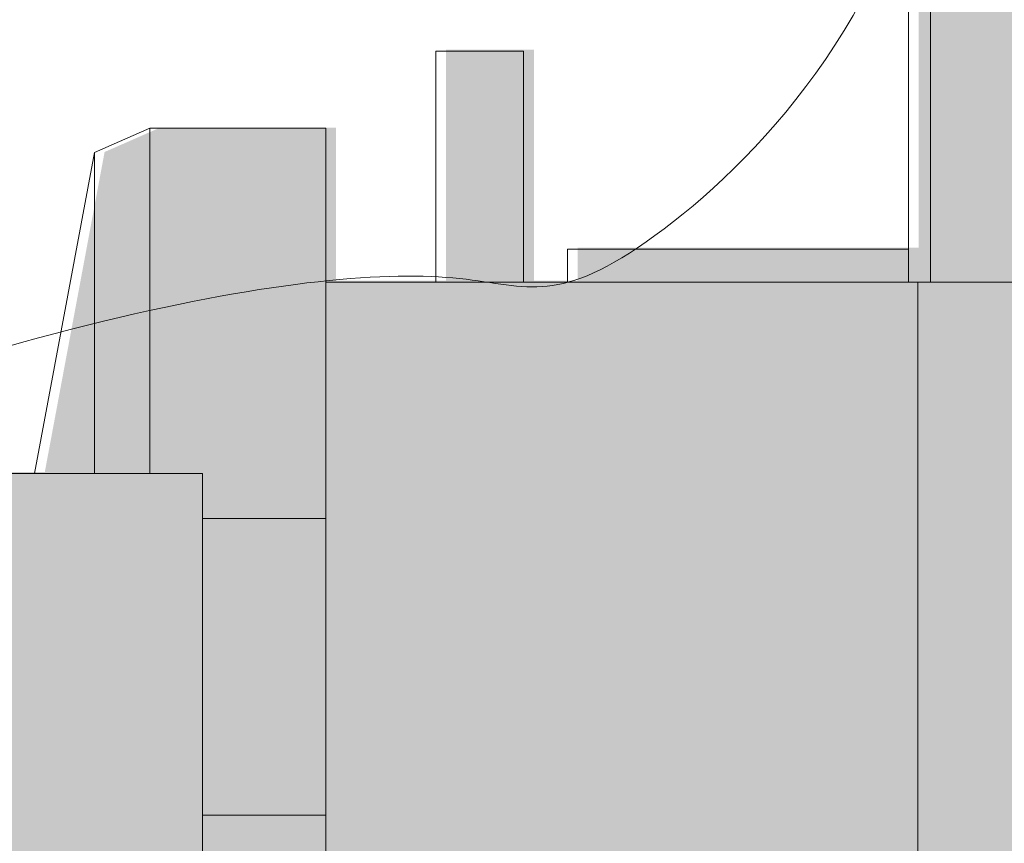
# Model space of a CAD drawing. Header units: inches. Extents: x -548 to 133, y -379 to 381.
# Tile 3 of 7: x -474 to -389, y -31 to 40. Entities that reach past the tile are written whole.
import ezdxf

# ---------------------------------------------------------------- set-up
doc = ezdxf.new("R2010")
doc.units = ezdxf.units.IN
doc.header["$LTSCALE"] = 48
doc.header["$MEASUREMENT"] = 0
doc.layers.add('None', color=7, linetype='Continuous', lineweight=5)

# ---------------------------------------------------------------- blocks, each defined once
blk = doc.blocks.new('Group')
at = {"layer": 'None', "linetype": 'Continuous', "lineweight": 0, "true_color": 0x404040, "transparency": 33554687}
h = blk.add_hatch(color=250, dxfattribs=at)
h.paths.add_polyline_path([(133.4671286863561, -105.4551965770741), (133.4671286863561, 74.07214717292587), (22.05377826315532, 74.07214717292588), (20.23061109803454, 74.03277377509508), (18.5924440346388, 73.71298325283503), (17.13927707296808, 73.11277560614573), (15.87111021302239, 72.23215083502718), (14.78794345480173, 71.07110893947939), (13.88977679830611, 69.62964991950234), (13.17661024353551, 67.90777377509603), (12.64844379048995, 65.9054805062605), (12.44438864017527, 66.30680575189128), (11.95334745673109, 67.26978035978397), (11.1753202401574, 68.79440432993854), (10.11030699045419, 70.88067766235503), (8.758307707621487, 73.52860035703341), (7.119322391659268, 76.73817241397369), (5.193351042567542, 80.50939383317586), (2.980393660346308, 84.84226461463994), (0.553611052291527, 89.57935705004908), (-2.013835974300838, 94.56324343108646), (-4.721947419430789, 99.7939237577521), (-7.570723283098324, 105.271398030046), (-10.56016356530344, 110.9956662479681), (-13.69026826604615, 116.9667284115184), (-16.96103738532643, 123.184584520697), (-20.37247092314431, 129.6492345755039), (-23.88798847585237, 136.2819647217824), (-27.47100963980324, 143.0040611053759), (-31.1215344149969, 149.8155237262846), (-34.83956280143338, 156.7163525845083), (-38.62509479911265, 163.7065476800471), (-42.47813040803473, 170.7861090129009), (-46.39866962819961, 177.9550365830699), (-50.38671245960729, 185.2133303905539), (-54.36909809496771, 192.4035627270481), (-58.27266572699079, 199.3683058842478), (-62.09741535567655, 206.107559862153), (-65.84334698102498, 212.6213246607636), (-69.5104606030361, 218.9096002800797), (-73.09875622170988, 224.9723867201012), (-76.60823383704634, 230.8096839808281), (-80.03889344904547, 236.4214920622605), (-82.05572955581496, 239.6891710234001), (-84.08336495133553, 242.9692090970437), (-86.12179963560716, 246.2616062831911), (-88.17103360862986, 249.5663625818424), (-90.23106687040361, 252.8834779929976), (-92.30189942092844, 256.2129525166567), (-94.38353126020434, 259.5547861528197), (-96.47596238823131, 262.9089789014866), (-98.5717519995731, 266.25517071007), (-100.6634592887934, 269.5730015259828), (-102.7510842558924, 272.8624713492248), (-104.8346269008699, 276.123580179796), (-106.914087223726, 279.3563280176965), (-108.9894652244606, 282.5607148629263), (-111.0607609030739, 285.7367407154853), (-113.1279742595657, 288.8844055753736), (-115.1873848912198, 291.9935294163), (-117.2352723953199, 295.0539322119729), (-119.2716367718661, 298.0656139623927), (-121.2964780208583, 301.028574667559), (-123.3097961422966, 303.9428143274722), (-125.311591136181, 306.808332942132), (-127.3018630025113, 309.6251305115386), (-129.2806117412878, 312.3932070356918), (-131.240396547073, 315.0922024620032), (-133.17377661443, 317.701756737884), (-135.0807519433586, 320.2218698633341), (-136.961322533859, 322.6525418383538), (-138.815488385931, 324.9937726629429), (-140.6432494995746, 327.2455623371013), (-142.44460587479, 329.4079108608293), (-144.219557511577, 331.4808182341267), (-144.8274735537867, 332.1845256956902), (-145.5145982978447, 332.9872717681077), (-146.280931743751, 333.8890564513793), (-147.1264738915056, 334.889879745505), (-148.0512247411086, 335.9897416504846), (-149.0551842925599, 337.1886421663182), (-150.1383525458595, 338.4865812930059), (-151.3007295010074, 339.8835590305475), (-152.5271934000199, 341.3440279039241), (-153.8026224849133, 342.8324404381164), (-155.1270167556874, 344.3487966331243), (-156.5003762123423, 345.893096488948), (-157.922700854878, 347.4653400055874), (-159.3939906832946, 349.0655271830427), (-160.914245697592, 350.6936580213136), (-162.4834658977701, 352.3497325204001), (-164.0940904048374, 354.0159769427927), (-165.7385583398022, 355.6746175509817), (-167.4168697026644, 357.3256543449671), (-169.129024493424, 358.9690873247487), (-170.8750227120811, 360.6049164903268), (-172.6548643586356, 362.2331418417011), (-174.4685494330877, 363.8537633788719), (-176.3160779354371, 365.4667811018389), (-178.1823281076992, 367.0366475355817), (-180.052178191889, 368.5278152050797), (-181.9256281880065, 369.9402841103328), (-183.8026780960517, 371.2740542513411), (-185.6833279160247, 372.5291256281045), (-187.5675776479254, 373.7054982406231), (-189.4554272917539, 374.8031720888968), (-191.3468768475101, 375.8221471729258), (-193.2123717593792, 376.7514875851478), (-195.0224795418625, 377.5801353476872), (-196.7772001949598, 378.3080904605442), (-198.4765337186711, 378.9353529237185), (-200.1204801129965, 379.4619227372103), (-201.7090393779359, 379.8877999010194), (-203.2422115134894, 380.2129844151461), (-204.7199965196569, 380.4374762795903), (-206.1455031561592, 380.5851556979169), (-207.5218401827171, 380.679902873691), (-208.8490075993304, 380.7217178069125), (-210.1270054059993, 380.7106004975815), (-211.3558336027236, 380.6465509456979), (-212.5354921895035, 380.5295691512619), (-213.6659811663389, 380.3596551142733), (-214.7473005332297, 380.1368088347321), (-215.781004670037, 379.8729704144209), (-216.7686479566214, 379.5800799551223), (-217.710230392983, 379.2581374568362), (-218.6057519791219, 378.9071429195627), (-219.4552127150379, 378.5270963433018), (-220.258612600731, 378.1179977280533), (-221.0159516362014, 377.6798470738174), (-221.7272298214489, 377.212644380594), (-222.395555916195, 376.7402698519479), (-223.0240386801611, 376.2866036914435), (-223.6126781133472, 375.8516458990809), (-224.1614742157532, 375.4353964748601), (-224.6704269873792, 375.037855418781), (-225.1395364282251, 374.6590227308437), (-225.568802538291, 374.2988984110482), (-225.9582253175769, 373.9574824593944), (-226.3413406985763, 373.5985303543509), (-226.7515625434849, 373.1857975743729), (-227.1888908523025, 372.7192841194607), (-227.6533256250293, 372.198989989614), (-228.1448668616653, 371.624915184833), (-228.6635145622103, 370.9970597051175), (-229.2092687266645, 370.3154235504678), (-229.7821293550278, 369.5800067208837), (-230.370434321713, 368.7871230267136), (-230.9625215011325, 367.9330862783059), (-231.5583908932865, 367.0178964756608), (-232.1580424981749, 366.0415536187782), (-232.7614763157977, 365.0040577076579), (-233.3686923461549, 363.9054087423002), (-233.9796905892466, 362.745606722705), (-234.5944710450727, 361.5246516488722), (-235.2072026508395, 360.2407004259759), (-235.8120543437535, 358.89190995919), (-236.4090261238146, 357.4782802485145), (-236.9981179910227, 355.9998112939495), (-237.5793299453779, 354.4565030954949), (-238.1526619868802, 352.8483556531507), (-238.7181141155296, 351.175368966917), (-239.2756863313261, 349.4375430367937), (-239.8137165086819, 347.6311916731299), (-240.3205425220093, 345.7526286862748), (-240.7961643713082, 343.8018540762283), (-241.2405820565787, 341.7788678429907), (-241.6537955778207, 339.6836699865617), (-242.0358049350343, 337.5162605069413), (-242.3866101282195, 335.2766394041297), (-242.7062111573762, 332.9648066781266), (-242.7813168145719, 332.3839947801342), (-242.8662567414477, 331.7259325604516), (-242.9610309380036, 330.9906200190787), (-243.0656394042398, 330.1780571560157), (-243.180082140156, 329.2882439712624), (-243.3043591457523, 328.3211804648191), (-243.4384704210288, 327.2768666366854), (-243.5824159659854, 326.1553024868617), (-243.7308878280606, 324.9647998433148), (-243.8785780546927, 323.713670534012), (-244.0254866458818, 322.4019145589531), (-244.1716136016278, 321.0295319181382), (-244.3169589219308, 319.5965226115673), (-244.4615226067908, 318.1028866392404), (-244.6053046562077, 316.5486240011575), (-244.7483050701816, 314.9337346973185), (-244.8878698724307, 313.2623746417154), (-245.0213450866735, 311.5386997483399), (-245.1487307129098, 309.762710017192), (-245.2700267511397, 307.9344054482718), (-245.3852332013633, 306.0537860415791), (-245.4943500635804, 304.120851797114), (-245.5973773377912, 302.1356027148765), (-245.6943150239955, 300.0980387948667), (-245.7798551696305, 298.0164718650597), (-245.8486898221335, 295.8992137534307), (-245.9008189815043, 293.7462644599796), (-245.9362426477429, 291.5576239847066), (-245.9549608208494, 289.3332923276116), (-245.9569735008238, 287.0732694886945), (-245.9422806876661, 284.7775554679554), (-245.9108823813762, 282.4461502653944), (-245.9968809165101, 275.2374914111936), (-248.8315570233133, 275.2374914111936), (-249.0946376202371, 275.2175955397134), (-249.3358854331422, 275.1579079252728), (-249.5553004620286, 275.0584285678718), (-249.7528827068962, 274.9191574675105), (-249.9286321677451, 274.7400946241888), (-250.0825488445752, 274.5212400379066), (-250.2146327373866, 274.2625937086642), (-250.3248838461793, 273.9641556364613), (-253.6868833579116, 252.9028153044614), (-255.9415627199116, 252.0508255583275), (-259.453545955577, 225.6988154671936), (-259.5088844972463, 210.5321488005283), (-258.4695575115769, 192.6441483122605), (-258.4695575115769, 164.9888138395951), (-262.9075457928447, 164.9694860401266), (-262.9075457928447, 160.6234777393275), (-265.2695453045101, 160.6234777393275), (-265.2695453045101, 156.3714839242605), (-323.6615537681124, 156.2768183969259), (-323.6635475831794, 159.1114945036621), (-369.3828672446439, 159.1114945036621), (-369.3828672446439, 156.2768183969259), (-377.7102191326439, 156.2768183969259), (-396.60820904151, 137.3788284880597), (-396.60820904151, 20.21348424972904), (-425.8995501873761, 20.21348424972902), (-425.8995501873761, 17.37881831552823), (-429.6788877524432, 17.37881831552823), (-429.6788877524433, 37.22147985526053), (-437.2382139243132, 37.22147985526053), (-437.2382139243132, 17.37881831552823), (-446.6869037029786, 17.37881831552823), (-446.6869037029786, 30.53481400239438), (-461.8049050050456, 30.53481400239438), (-466.5755348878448, 28.439487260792), (-471.7135557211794, 0.9381444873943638), (-491.2288958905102, 0.9381444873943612), (-491.2288958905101, -1.896521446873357), (-497.7835427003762, -1.896521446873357), (-497.7835427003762, -4.353186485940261), (-529.8368874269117, -4.353186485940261), (-529.8368874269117, -27.02985274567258), (-497.8995501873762, -27.02985274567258), (-497.8995501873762, -29.48718917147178), (-491.28553651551, -29.48718917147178), (-491.28553651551, -32.41652063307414), (-471.703545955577, -32.41652063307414), (-466.5755348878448, -59.91252283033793), (-461.8049050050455, -61.99118697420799), (-446.6869037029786, -61.99118697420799), (-446.7033793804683, -58.89071786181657), (-446.7151477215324, -56.20364463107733), (-446.7222087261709, -53.92996728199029), (-446.7245623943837, -52.06968581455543), (-446.7222087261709, -50.62280022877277), (-446.7151477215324, -49.58931052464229), (-446.7033793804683, -48.969216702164), (-446.6869037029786, -48.76251876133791), (-437.2382139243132, -48.76251876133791), (-437.2382139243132, -68.60519047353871), (-429.6788877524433, -68.60519047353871), (-429.6788877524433, -48.76251876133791), (-425.8995501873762, -48.76251876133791), (-425.8995501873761, -51.5971846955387), (-396.660210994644, -51.5971846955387), (-396.6639087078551, -51.87279943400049), (-396.6836688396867, -52.13064340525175), (-396.7194913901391, -52.37071660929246), (-396.771376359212, -52.59301904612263), (-396.8393237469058, -52.79755071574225), (-396.9233335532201, -52.98431161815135), (-397.0234057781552, -53.15330175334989), (-397.139540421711, -53.3045211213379), (-397.2009444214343, -53.37378687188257), (-397.292154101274, -53.47508349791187), (-397.4131694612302, -53.60841099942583), (-397.563990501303, -53.77376937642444), (-397.744617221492, -53.97115862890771), (-397.9550496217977, -54.20057875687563), (-398.1952877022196, -54.46202976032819), (-398.4653314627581, -54.75551163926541), (-398.7626203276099, -55.07271907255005), (-399.084593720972, -55.40534673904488), (-399.4312516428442, -55.75339463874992), (-399.8025940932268, -56.11686277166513), (-400.1986210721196, -56.49575113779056), (-400.6193325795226, -56.89005973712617), (-401.0647286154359, -57.29978856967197), (-401.5348091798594, -57.72493763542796), (-402.0282939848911, -58.16135427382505), (-402.5439027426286, -58.60488582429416), (-403.081635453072, -59.05553228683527), (-403.6414921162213, -59.51329366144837), (-404.2234727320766, -59.97816994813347), (-404.8275773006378, -60.45016114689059), (-405.4538058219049, -60.9292672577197), (-406.1021582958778, -61.41548828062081), (-406.7700741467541, -61.90051889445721), (-407.4549927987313, -62.3760537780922), (-408.1569142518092, -62.84209293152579), (-408.875838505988, -63.29863635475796), (-409.6117655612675, -63.74568404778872), (-410.3646954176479, -64.18323601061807), (-411.134628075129, -64.61129224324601), (-411.9215635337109, -65.02985274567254), (-412.2380172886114, -65.20405236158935), (-412.5408789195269, -65.39015104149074), (-412.8301484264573, -65.5881487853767), (-413.1058258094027, -65.79804559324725), (-413.367911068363, -66.01984146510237), (-413.6164042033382, -66.25353640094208), (-413.8513052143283, -66.49913040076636), (-414.0726141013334, -66.75662346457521), (-414.2817716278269, -67.02148565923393), (-414.4802185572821, -67.28918705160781), (-414.667954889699, -67.55972764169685), (-414.8449806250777, -67.83310742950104), (-415.0112957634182, -68.10932641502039), (-415.1669003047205, -68.38838459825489), (-415.3117942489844, -68.67028197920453), (-415.4459775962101, -68.95501855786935), (-415.5701707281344, -69.24032936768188), (-415.6850940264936, -69.52394944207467), (-415.7907474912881, -69.80587878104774), (-415.8871311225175, -70.08611738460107), (-415.9742449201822, -70.36466525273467), (-416.0520888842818, -70.64152238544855), (-416.1206630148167, -70.9166887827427), (-416.1799673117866, -71.19016444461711), (-416.231442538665, -71.45741943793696), (-416.2765294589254, -71.71392382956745), (-416.3152280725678, -71.95967761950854), (-416.3475383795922, -72.19468080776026), (-416.3734603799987, -72.41893339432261), (-416.3929940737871, -72.63243537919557), (-416.4061394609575, -72.83518676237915), (-416.41289654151, -73.02718754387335), (-416.4217720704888, -73.71834281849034), (-416.4293963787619, -74.79647783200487), (-416.435769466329, -76.26159258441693), (-416.4408913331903, -78.11368707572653), (-416.4447619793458, -80.35276130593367), (-416.4473814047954, -82.97881527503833), (-416.4487496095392, -85.99184898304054), (-416.4488665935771, -89.39186242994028), (-390.6955706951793, -89.39186242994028), (-390.6955706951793, -137.0145227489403), (-380.1788877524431, -147.5971846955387), (-384.3248838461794, -147.5971846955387), (-384.3248838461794, -154.2111983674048), (-383.3142230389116, -154.2111983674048), (-383.3142230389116, -161.8871830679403), (-383.2699038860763, -162.3329015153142), (-383.2032712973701, -162.7663906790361), (-383.1143252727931, -163.1876505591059), (-383.0030658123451, -163.5966811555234), (-382.8694929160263, -163.9934824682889), (-382.7136065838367, -164.3780544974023), (-382.5354068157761, -164.7503972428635), (-382.3348936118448, -165.1105107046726), (-382.4498272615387, -165.3377646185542), (-382.6163038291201, -165.6505179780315), (-382.834323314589, -166.0487707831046), (-383.1038857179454, -166.5325230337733), (-383.4249910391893, -167.1017747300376), (-383.7976392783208, -167.7565258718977), (-384.2218304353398, -168.4967764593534), (-384.6975645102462, -169.3225264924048), (-380.1942279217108, -171.9225224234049), (-382.5135638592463, -175.4938521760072), (-384.2389056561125, -174.5745203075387), (-389.4015440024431, -183.5171879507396), (-388.1822243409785, -184.2211877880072), (-479.1095518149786, -324.2165084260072), (-479.482991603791, -324.7243965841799), (-479.8066394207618, -325.3103881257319), (-480.0804952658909, -325.9744830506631), (-480.3045591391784, -326.7166813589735), (-480.4788310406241, -327.5369830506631), (-480.6033109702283, -328.4353881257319), (-480.6779989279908, -329.4118965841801), (-480.7028949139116, -330.4665084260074), (-480.7028949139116, -347.1831832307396), (-496.2615700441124, -373.8951786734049), (-494.6588682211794, -374.8985152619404), (-496.2615700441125, -377.6745162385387), (-494.6248919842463, -378.6198694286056), (-480.7028949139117, -354.5058557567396), (-480.6822243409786, -361.1711796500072), (-480.6691857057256, -362.3561625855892), (-480.5270628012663, -363.4817697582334), (-480.2558556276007, -364.5480011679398), (-479.855564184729, -365.5548568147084), (-479.326188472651, -366.5023366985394), (-478.6677284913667, -367.3904408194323), (-477.8801842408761, -368.2191691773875), (-476.9635557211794, -368.9885217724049), (-475.9682675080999, -369.6758774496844), (-474.9453952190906, -370.2589405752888), (-473.8949388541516, -370.7377111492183), (-472.8168984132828, -371.1121891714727), (-471.7112738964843, -371.382374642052), (-470.578065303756, -371.5482675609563), (-469.417272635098, -371.6098679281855), (-468.22889589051, -371.5671757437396), (-12.0415586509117, -371.5671757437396), (-10.93793367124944, -371.5859370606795), (-9.85405865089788, -371.4868865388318), (-8.78993358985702, -371.2700241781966), (-7.74555848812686, -370.9353499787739), (-6.7209333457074, -370.4828639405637), (-5.716058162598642, -369.9125660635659), (-4.730932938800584, -369.2244563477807), (-3.765557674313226, -368.418534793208), (-2.881640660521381, -367.5085482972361), (-2.140890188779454, -366.5079385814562), (-1.543306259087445, -365.4167056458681), (-1.088888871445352, -364.234849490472), (-0.7776380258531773, -362.9623701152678), (-0.6095537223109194, -361.5992675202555), (-0.5846359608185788, -360.145541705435), (-0.7028847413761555, -358.6011926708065), (-0.7028847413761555, -354.5058557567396), (13.21978371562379, -378.6198694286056), (14.85578021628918, -377.6745162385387), (13.25310891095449, -374.8985152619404), (14.88711159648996, -373.9478316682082), (-0.7028847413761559, -347.063839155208), (-0.7028847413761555, -329.2418583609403), (-0.7048230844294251, -328.640000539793), (-0.7556362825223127, -328.0424348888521), (-0.8553243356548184, -327.4491614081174), (-1.003887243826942, -326.8601800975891), (-1.201325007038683, -326.2754909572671), (-1.447637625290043, -325.6950939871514), (-1.74282509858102, -325.1189891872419), (-2.086887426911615, -324.5471765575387), (-3.833335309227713, -321.8562716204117), (-8.335679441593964, -314.9225542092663), (-15.59391982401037, -303.7460243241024), (-25.60805645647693, -288.3266819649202), (-38.37808933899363, -268.6645271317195), (-53.9040184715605, -244.7595598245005), (-72.1858438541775, -216.6117800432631), (-93.22356548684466, -184.2211877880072), (-92.003554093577, -183.5171879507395), (-97.20022971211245, -174.6438562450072), (-98.89155458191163, -175.4938521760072), (-101.2115619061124, -171.9225224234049), (-96.70822531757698, -169.3225264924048), (-99.10422141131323, -165.0445113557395), (-98.86672312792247, -164.7185661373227), (-98.66089128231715, -164.357724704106), (-98.48672587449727, -163.9619870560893), (-98.3442269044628, -163.5313531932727), (-98.23339437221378, -163.0658231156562), (-98.1542282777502, -162.5653968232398), (-98.10672862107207, -162.0300743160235), (-98.09089540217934, -161.4598555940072), (-98.09089540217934, -154.2111983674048), (-97.080885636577, -154.2111983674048), (-97.080885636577, -147.679846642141), (-101.1842181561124, -147.6798466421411), (-90.71021913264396, -137.0145227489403), (-90.71021913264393, -89.39186242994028), (-64.95689271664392, -89.39186242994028), (-64.97222271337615, -72.92584883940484), (-64.97825486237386, -71.81229769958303), (-65.14334939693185, -70.73430907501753), (-65.4675063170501, -69.69188296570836), (-65.95072562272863, -68.6850193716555), (-66.59300731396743, -67.71371829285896), (-67.39435139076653, -66.77797972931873), (-68.35475785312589, -65.87780368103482), (-69.47422670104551, -65.01319014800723), (-69.91905068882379, -64.70202684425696), (-70.3542745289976, -64.40366304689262), (-70.77989822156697, -64.11809875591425), (-71.19592176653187, -63.84533397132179), (-71.60234516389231, -63.58536869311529), (-71.99916841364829, -63.33820292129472), (-72.38639151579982, -63.10383665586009), (-72.7640144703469, -62.8822698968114), (-73.13837578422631, -62.66382035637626), (-73.51581396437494, -62.43880574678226), (-73.89632901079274, -62.2072260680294), (-74.27992092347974, -61.9690813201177), (-74.66658970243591, -61.72437150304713), (-75.0563353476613, -61.47309661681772), (-75.44915785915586, -61.21525666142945), (-75.84505723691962, -60.95085163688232), (-76.24720273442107, -60.67504039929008), (-76.65876360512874, -60.38298180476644), (-77.07973984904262, -60.07467585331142), (-77.51013146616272, -59.75012254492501), (-77.94993845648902, -59.4093218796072), (-78.39916082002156, -59.052273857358), (-78.8577985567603, -58.67897847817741), (-79.32585166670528, -58.28943574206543), (-79.80965865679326, -57.87396336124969), (-80.31555803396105, -57.42287904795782), (-80.84354979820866, -56.93618280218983), (-81.39363394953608, -56.41387462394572), (-81.96581048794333, -55.85595451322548), (-82.56007941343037, -55.26242247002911), (-83.17644072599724, -54.63327849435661), (-83.81489442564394, -53.96852258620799), (-83.84581311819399, -53.92864908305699), (-83.87819398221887, -53.88665384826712), (-83.91203701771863, -53.84253688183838), (-83.94734222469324, -53.79629818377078), (-83.98410960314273, -53.74793775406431), (-84.02233915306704, -53.69745559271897), (-84.06203087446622, -53.64485169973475), (-84.10318476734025, -53.59012607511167), (-84.14484252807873, -53.53322272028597), (-84.18604585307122, -53.47408563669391), (-84.22679474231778, -53.4127148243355), (-84.26708919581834, -53.34911028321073), (-84.30692921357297, -53.2832720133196), (-84.34631479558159, -53.21520001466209), (-84.38524594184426, -53.14489428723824), (-84.42372265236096, -53.07235483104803), (-84.4612657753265, -52.99755364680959), (-84.49739615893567, -52.92046273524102), (-84.53211380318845, -52.84108209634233), (-84.56541870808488, -52.75941173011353), (-84.5973108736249, -52.67545163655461), (-84.62779029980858, -52.58920181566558), (-84.65685698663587, -52.50066226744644), (-84.68451093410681, -52.40983299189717), (-84.70979383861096, -52.31665799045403), (-84.73174739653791, -52.22108126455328), (-84.75037160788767, -52.12310281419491), (-84.76566647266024, -52.02272263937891), (-84.77763199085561, -51.91994074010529), (-84.78626816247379, -51.81475711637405), (-84.79157498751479, -51.70717176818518), (-84.79355246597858, -51.5971846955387), (-47.94689312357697, -51.5971846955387), (-47.94689312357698, -48.76251876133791), (-34.71822491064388, -48.76251876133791), (-34.71822491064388, -44.03851973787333), (-23.79688905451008, -44.03851973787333), (-23.79688905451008, -37.4238550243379), (12.52244688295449, -37.4238550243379), (12.52244688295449, -96.00585575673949), (12.56933141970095, -97.01705189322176), (12.70165373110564, -97.97797794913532), (12.91941381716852, -98.88863392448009), (13.22261167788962, -99.74901981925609), (13.61124731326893, -100.5591356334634), (14.08532072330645, -101.3189813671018), (14.64483190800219, -102.0285570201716), (15.28978086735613, -102.6878625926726), (15.54648121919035, -102.9193659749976), (15.80095727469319, -103.1383779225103), (16.05320903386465, -103.3448984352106), (16.30323649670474, -103.5389275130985), (16.55103966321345, -103.7204651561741), (16.79661853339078, -103.8895113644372), (17.03997310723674, -104.0460661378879), (17.28110338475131, -104.1901294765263), (17.52016237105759, -104.3237260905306), (17.75730307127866, -104.4488806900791), (17.99252548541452, -104.5655932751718), (18.22582961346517, -104.6738638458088), (18.4572154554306, -104.77369240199), (18.68668301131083, -104.8650789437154), (18.91423228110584, -104.948023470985), (19.13986326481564, -105.0225259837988), (19.36365246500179, -105.0895988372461), (19.58567638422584, -105.1502543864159), (19.80593502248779, -105.2044926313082), (20.02442837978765, -105.2523135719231), (20.24115645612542, -105.2937172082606), (20.45611925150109, -105.3287035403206), (20.66931676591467, -105.3572725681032), (20.88074899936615, -105.3794242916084), (21.09056895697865, -105.3971834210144), (21.2989296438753, -105.4125746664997), (21.50583106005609, -105.4255980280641), (21.71127320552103, -105.4362535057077), (21.91525608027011, -105.4445410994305), (22.11777968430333, -105.4504608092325), (22.31884401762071, -105.4540126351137), (22.51844908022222, -105.4551965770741)])
h.paths.add_polyline_path([(-13.84437923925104, 91.12695076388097), (-13.03889081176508, 89.49011757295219), (-11.55308959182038, 86.51995104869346), (-9.386975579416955, 82.21645119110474), (-6.540548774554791, 76.57961800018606), (-3.013809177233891, 69.6094514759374), (1.193243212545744, 61.3059516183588), (6.080608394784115, 51.66911842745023), (11.64828636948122, 40.69895190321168), (11.64828636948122, 5.919614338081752), (-24.63171240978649, 5.919614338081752), (-24.63171240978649, 12.45028450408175), (-35.59238542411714, 12.45028450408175), (-35.59238542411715, 17.25761686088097), (-48.82105363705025, 17.25761686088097), (-48.82105363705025, 20.09228279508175), (-85.67104956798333, 20.09228279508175), (-85.67104956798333, 137.2576270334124), (-104.5690598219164, 156.1556169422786), (-119.6870611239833, 156.1556169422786), (-119.6870611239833, 179.399615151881), (-148.0337204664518, 179.399615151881), (-148.0337204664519, 156.2502824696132), (-217.0097133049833, 156.2502824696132), (-217.0097133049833, 160.5022762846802), (-219.343046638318, 160.5022762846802), (-219.343046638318, 164.8482845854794), (-223.0603724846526, 164.8482845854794), (-223.0603724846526, 192.6469499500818), (-222.0210454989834, 210.410947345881), (-222.0763840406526, 225.5776140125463), (-225.5023890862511, 251.9296241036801), (-227.843046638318, 252.7816138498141), (-231.2050461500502, 273.8429541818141), (-231.2951073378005, 274.1314428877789), (-231.4076269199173, 274.3822442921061), (-231.5426048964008, 274.5953583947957), (-231.700041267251, 274.7707851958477), (-231.8799360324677, 274.9085246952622), (-232.0822891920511, 275.0085768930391), (-232.3071007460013, 275.0709417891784), (-232.554370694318, 275.0956193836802), (-232.6498968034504, 275.0977379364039), (-232.7425969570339, 275.0997181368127), (-232.8324711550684, 275.1015599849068), (-232.9195193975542, 275.1032634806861), (-233.003741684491, 275.1048286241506), (-233.0851380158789, 275.1062554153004), (-233.1637083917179, 275.1075438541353), (-233.239452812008, 275.1086939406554), (-233.3140946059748, 275.1097336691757), (-233.3893571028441, 275.110691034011), (-233.4652403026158, 275.1115660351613), (-233.5417442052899, 275.1123586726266), (-233.6188688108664, 275.1130689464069), (-233.6966141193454, 275.1136968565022), (-233.7749801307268, 275.1142424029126), (-233.8539668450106, 275.1147055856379), (-233.9344359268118, 275.1151004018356), (-234.0172490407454, 275.1154408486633), (-234.1024061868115, 275.1157269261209), (-234.18990736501, 275.1159586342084), (-234.279752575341, 275.1161359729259), (-234.3719418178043, 275.1162589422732), (-234.4664750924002, 275.1163275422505), (-234.5633523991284, 275.1163417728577), (-234.6642970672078, 275.1163296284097), (-234.7710324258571, 275.1163191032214), (-234.8835584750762, 275.116310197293), (-235.0018752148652, 275.1163029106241), (-235.125982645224, 275.1162972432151), (-235.2558807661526, 275.1162931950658), (-235.3915695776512, 275.1162907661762), (-235.5330490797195, 275.1162899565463), (-235.5330490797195, 282.3249488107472), (-235.496536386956, 285.7573752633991), (-235.4236702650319, 289.3996558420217), (-235.3144507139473, 293.2517905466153), (-235.1688777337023, 297.3137793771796), (-234.9869513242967, 301.5856223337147), (-234.7686714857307, 306.0673194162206), (-234.5140382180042, 310.7588706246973), (-234.2230515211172, 315.6602759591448), (-234.0964874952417, 317.5335285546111), (-233.9485459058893, 319.3985370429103), (-233.7792267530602, 321.2553014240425), (-233.5885300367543, 323.1038216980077), (-233.3764557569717, 324.9440978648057), (-233.1430039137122, 326.7761299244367), (-232.8881745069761, 328.5999178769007), (-232.611967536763, 330.4154617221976), (-232.3161980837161, 332.2124919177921), (-232.0026812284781, 333.9807389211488), (-231.6714169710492, 335.7202027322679), (-231.3224053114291, 337.4308833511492), (-230.955646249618, 339.1127807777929), (-230.5711397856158, 340.7658950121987), (-230.1688859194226, 342.3902260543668), (-229.7488846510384, 343.9857739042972), (-229.3120435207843, 345.5474037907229), (-228.8592700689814, 347.0699809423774), (-228.3905642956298, 348.5535053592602), (-227.9059262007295, 349.9979770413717), (-227.4053557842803, 351.4033959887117), (-226.8888530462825, 352.7697622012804), (-226.3564179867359, 354.0970756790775), (-225.8080506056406, 355.3853364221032), (-225.2455659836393, 356.6242748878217), (-224.6707792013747, 357.8036215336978), (-224.0836902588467, 358.923376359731), (-223.4842991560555, 359.9835393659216), (-222.8726058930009, 360.9841105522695), (-222.2486104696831, 361.9250899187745), (-221.6123128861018, 362.806477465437), (-220.9637131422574, 363.6282731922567), (-220.3061884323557, 364.3901937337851), (-219.6431159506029, 365.0919557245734), (-218.9744956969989, 365.7335591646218), (-218.3003276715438, 366.3150040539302), (-217.6206118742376, 366.8362903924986), (-216.9353483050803, 367.2974181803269), (-216.2445369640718, 367.6983874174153), (-215.5481778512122, 368.0391981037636), (-214.8490580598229, 368.3308378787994), (-214.1499646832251, 368.5842943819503), (-213.4508977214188, 368.7995676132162), (-212.7518571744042, 368.9766575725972), (-212.0528430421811, 369.1155642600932), (-211.3538553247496, 369.2162876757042), (-210.6548940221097, 369.2788278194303), (-209.9559591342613, 369.3031846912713), (-209.2584442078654, 369.2948521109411), (-208.5637427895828, 369.2593238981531), (-207.8718548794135, 369.1966000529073), (-207.1827804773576, 369.1066805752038), (-206.4965195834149, 368.9895654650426), (-205.8130721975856, 368.8452547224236), (-205.1324383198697, 368.6737483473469), (-204.454617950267, 368.4750463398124), (-203.7823981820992, 368.2601363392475), (-203.1185661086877, 368.0400059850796), (-202.4631217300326, 367.8146552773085), (-201.8160650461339, 367.5840842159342), (-201.1773960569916, 367.3482928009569), (-200.5471147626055, 367.1072810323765), (-199.9252211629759, 366.8610489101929), (-199.3117152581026, 366.6095964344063), (-198.676104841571, 366.3290305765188), (-197.9878977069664, 365.9954583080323), (-197.2470938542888, 365.6088796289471), (-196.4536932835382, 365.169294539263), (-195.6076959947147, 364.6767030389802), (-194.7091019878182, 364.1311051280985), (-193.7579112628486, 363.532500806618), (-192.7541238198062, 362.8808900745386), (-191.705335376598, 362.1746192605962), (-190.6191416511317, 361.4120346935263), (-189.495542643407, 360.5931363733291), (-188.3345383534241, 359.7179243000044), (-187.1361287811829, 358.7863984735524), (-185.9003139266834, 357.798558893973), (-184.6270937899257, 356.7544055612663), (-183.3164683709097, 355.653938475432), (-181.9722355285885, 354.4963308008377), (-180.598193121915, 353.2807557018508), (-179.1943411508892, 352.0072131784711), (-177.7606796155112, 350.6757032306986), (-176.2972085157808, 349.2862258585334), (-174.8039278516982, 347.8387810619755), (-173.2808376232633, 346.3333688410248), (-171.7279378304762, 344.7699891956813), (-170.1528241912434, 343.1469884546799), (-168.5630924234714, 341.462712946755), (-166.9587425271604, 339.7171626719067), (-165.3397745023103, 337.910337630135), (-163.7061883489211, 336.0422378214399), (-162.0579840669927, 334.1128632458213), (-160.3951616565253, 332.1222139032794), (-158.7177211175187, 330.0702897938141), (-158.2412913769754, 329.4819977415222), (-157.6358775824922, 328.7357487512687), (-156.9014797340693, 327.8315428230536), (-156.0380978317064, 326.7693799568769), (-155.0457318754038, 325.5492601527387), (-153.9243818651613, 324.171183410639), (-152.6740478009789, 322.6351497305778), (-151.2947296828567, 320.9411591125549), (-149.8030453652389, 319.0895708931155), (-148.2156127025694, 317.0807444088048), (-146.5324316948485, 314.9146796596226), (-144.753502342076, 312.591376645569), (-142.8788246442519, 310.1108353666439), (-140.9083986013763, 307.4730558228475), (-138.8422242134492, 304.6780380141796), (-136.6803014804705, 301.7257819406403), (-134.430939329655, 298.6164672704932), (-132.1024466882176, 295.3502736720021), (-129.6948235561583, 291.9272011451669), (-127.2080699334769, 288.3472496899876), (-124.6421858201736, 284.6104193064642), (-121.9971712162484, 280.7167099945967), (-119.2730261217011, 276.6661217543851), (-116.4697505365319, 272.4586545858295), (-113.6039623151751, 268.0946678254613), (-110.6922793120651, 263.574520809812), (-107.7347015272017, 258.8982135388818), (-104.7312289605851, 254.0657460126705), (-101.6818616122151, 249.0771182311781), (-98.58659948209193, 243.9323301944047), (-95.44544257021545, 238.6313819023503), (-92.25839087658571, 233.1742733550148), (-91.5578311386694, 231.9669855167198), (-90.63615223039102, 230.3801218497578), (-89.49335415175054, 228.4136823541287), (-88.12943690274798, 226.0676670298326), (-86.54440048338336, 223.3420758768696), (-84.73824489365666, 220.2369088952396), (-82.71097013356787, 216.7521660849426), (-80.462576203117, 212.8878474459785), (-78.06295764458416, 208.7544419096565), (-75.58200900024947, 204.4624384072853), (-73.0197302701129, 200.011836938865), (-70.37612145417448, 195.4026375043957), (-67.6511825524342, 190.6348401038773), (-64.84491356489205, 185.7084447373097), (-61.95731449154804, 180.6234514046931), (-58.98838533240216, 175.3798601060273), (-55.9730733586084, 170.0329153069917), (-52.94632584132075, 164.6378614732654), (-49.90814278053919, 159.1946986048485), (-46.85852417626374, 153.7034267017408), (-43.79747002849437, 148.1640457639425), (-40.72498033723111, 142.5765557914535), (-37.64105510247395, 136.9409567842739), (-34.54569432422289, 131.2572487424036), (-31.50879254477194, 125.6359205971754), (-28.60024430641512, 120.1874612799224), (-25.82004960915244, 114.9118707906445), (-23.1682084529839, 109.8091491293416), (-20.64472083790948, 104.8792962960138), (-18.2495867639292, 100.1223122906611), (-15.98280623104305, 95.53819711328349)])
at = {"layer": 'None', "color": 7, "linetype": 'Continuous', "lineweight": 5, "transparency": 33554687}
for p, q in [((-395.5953354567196, 139.1479570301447), (-395.5953354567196, 17.25861376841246)), ((-397.4860011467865, 17.25861376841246), (-397.4860011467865, 137.2586137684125)), ((-430.5566391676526, 37.1006140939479), (-438.1160060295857, 37.1006140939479)), ((-462.682656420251, 30.48662076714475), (-467.4526759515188, 28.4079464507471)), ((-447.5640040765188, 30.48662076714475), (-462.682656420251, 30.48662076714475)), ((-467.4526759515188, 28.4079464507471), (-472.5906560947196, 0.8172787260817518)), ((-397.4860011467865, 20.09261848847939), (-426.7773422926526, 20.09261848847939)), ((-447.5640040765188, -48.88405590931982), (-447.5640040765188, 17.25861376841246)), ((-396.6746404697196, 17.25861376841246), (-447.5640040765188, 17.25861376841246)), ((-396.6746404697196, -48.88405590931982), (-396.6746404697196, 17.25861376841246)), ((-86.48532976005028, 17.25861376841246), (-396.6746404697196, 17.25861376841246)), ((-458.1466456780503, 0.8172787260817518), (-492.161985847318, 0.8172787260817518)), ((-447.5640040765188, -3.056714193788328), (-458.1466456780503, -3.056714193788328)), ((-458.1466456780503, -28.56871777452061), (-447.5640040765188, -28.56871777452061))]:
    blk.add_line(p, q, dxfattribs=at)
at = {"layer": 'None', "color": 7, "linetype": 'Continuous', "lineweight": 5, "transparency": 33554687, "flags": 128}
for points in [[(-438.1160060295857, 37.1006140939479), (-438.1160060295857, 36.77594775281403), (-438.1160060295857, 35.79061653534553), (-438.1160060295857, 34.15728523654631), (-438.1160060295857, 31.89728564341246), (-438.1160060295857, 29.03727994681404), (-438.1160060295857, 25.61461148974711), (-438.1160060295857, 21.67194384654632), (-438.1160060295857, 17.25861376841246)], [(-430.5566391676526, 37.1006140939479), (-430.5566391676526, 36.76795214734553), (-430.5566391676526, 35.77395393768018), (-430.5566391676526, 34.1312842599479), (-430.5566391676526, 31.86061368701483), (-430.5566391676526, 28.99061856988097), (-430.5566391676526, 25.55661791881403), (-430.5566391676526, 21.60261808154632), (-430.5566391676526, 17.25861376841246)], [(-462.682656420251, 0.8172787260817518), (-462.682656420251, 5.70394661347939), (-462.682656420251, 10.48861458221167), (-462.682656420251, 14.88927986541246), (-462.682656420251, 18.84261848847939), (-462.682656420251, 22.29061653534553), (-462.682656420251, 25.18328621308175), (-462.682656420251, 27.4779537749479), (-462.682656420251, 29.14128385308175), (-462.682656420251, 30.14927945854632), (-462.682656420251, 30.48662076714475)], [(-447.5640040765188, 30.48662076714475), (-447.5640040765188, 30.10061409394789), (-447.5640040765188, 28.94927742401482), (-447.5640040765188, 27.05194872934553), (-447.5640040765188, 24.44061043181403), (-447.5640040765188, 21.15728523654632), (-447.5640040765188, 17.25861376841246)], [(-467.4526759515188, 0.8172787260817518), (-467.4526759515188, 4.961952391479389), (-467.4526759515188, 9.747952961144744), (-467.4526759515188, 14.12128466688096), (-467.4526759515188, 18.01061775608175), (-467.4526759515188, 21.35261808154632), (-467.4526759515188, 24.09327970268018), (-467.4526759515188, 26.1886166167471), (-467.4526759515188, 27.60461189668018), (-467.4526759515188, 28.31861132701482), (-467.4526759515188, 28.4079464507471)], [(-426.7773422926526, 20.09261848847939), (-426.7773422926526, 19.75861376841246), (-426.7773422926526, 18.76127897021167), (-426.7773422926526, 17.25861376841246)], [(-458.1466456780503, -32.44272086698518), (-458.1466456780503, -32.42138907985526), (-458.1466456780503, -31.91138948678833), (-458.1466456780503, -30.74339021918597), (-458.1466456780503, -28.96405265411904), (-458.1466456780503, -26.64471671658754), (-458.1466456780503, -23.88405590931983), (-458.1466456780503, -20.79072298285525), (-458.1466456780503, -17.49472282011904), (-458.1466456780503, -14.13071932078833), (-458.1466456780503, -10.83404777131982), (-458.1466456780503, -7.742047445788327), (-458.1466456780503, -4.98005403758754), (-458.1466456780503, -2.662050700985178), (-458.1466456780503, -0.882051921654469), (-458.1466456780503, 0.2866187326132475), (-458.1466456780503, 0.7959469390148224), (-458.1466456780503, 0.8172787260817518)]]:
    blk.add_lwpolyline(points, dxfattribs=at)
at = {"layer": 'None', "color": 7, "linetype": 'Continuous', "lineweight": 5, "transparency": 33554687}
blk.add_open_spline([(133.4671286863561, -105.4551965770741), (133.4671286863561, -15.69152470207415), (133.4671286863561, 74.07214717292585), (77.76045347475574, 74.07214717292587), (22.05377826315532, 74.07214717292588), (14.39110939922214, 74.47548783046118), (12.64844379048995, 65.9054805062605), (12.40619525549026, 66.38748276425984), (-6.445407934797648, 103.29704646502), (-34.29953391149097, 156.0014226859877), (-66.47389100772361, 214.42523809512), (-80.03889344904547, 236.4214920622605), (-88.08463929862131, 249.4674896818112), (-104.8672854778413, 276.3504681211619), (-121.38866304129, 301.4183430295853), (-137.1725604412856, 323.3680710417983), (-144.219557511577, 331.4808182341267), (-146.492804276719, 334.0975708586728), (-156.1086547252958, 345.6695472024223), (-168.8582770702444, 359.0299178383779), (-183.7738788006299, 371.9036443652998), (-191.3468768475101, 375.8221471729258), (-198.9196307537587, 379.7408941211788), (-210.5203622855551, 381.1340584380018), (-218.9742387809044, 379.1395592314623), (-224.4802208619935, 375.2857295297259), (-225.9582253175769, 373.9574824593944), (-227.4364739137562, 372.629235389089), (-232.1277847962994, 366.5307780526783), (-237.0611572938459, 356.518525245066), (-241.4902153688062, 342.3565608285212), (-242.7062111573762, 332.9648066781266), (-242.9869652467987, 330.7960597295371), (-244.1778666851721, 321.5145452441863), (-245.318743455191, 308.3529241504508), (-246.0698865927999, 291.8431534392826), (-245.9108823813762, 282.4461502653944), (-245.9538816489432, 278.8418208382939), (-245.9968809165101, 275.2374914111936), (-247.4142189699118, 275.2374914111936), (-249.927544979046, 275.2374914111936), (-250.3248838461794, 273.9641556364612), (-252.0058836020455, 263.4334854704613), (-253.6868833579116, 252.9028153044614), (-254.8142230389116, 252.4768204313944), (-255.9415627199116, 252.0508255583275), (-257.6975543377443, 238.8748205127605), (-259.453545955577, 225.6988154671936), (-259.4812152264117, 218.1154821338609), (-259.5088844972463, 210.5321488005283), (-258.9892210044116, 201.5881485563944), (-258.4695575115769, 192.6441483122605), (-258.4695575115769, 178.8164810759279), (-258.4695575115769, 164.9888138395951), (-260.6885516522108, 164.9791499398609), (-262.9075457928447, 164.9694860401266), (-262.9075457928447, 162.7964818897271), (-262.9075457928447, 160.6234777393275), (-264.0885455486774, 160.6234777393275), (-265.2695453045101, 160.6234777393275), (-265.2695453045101, 158.497480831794), (-265.2695453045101, 156.3714839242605), (-294.4655495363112, 156.3241511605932), (-323.6615537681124, 156.2768183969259), (-323.6625506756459, 157.694156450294), (-323.6635475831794, 159.1114945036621), (-346.5232074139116, 159.1114945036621), (-369.3828672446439, 159.1114945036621), (-369.3828672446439, 157.694156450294), (-369.3828672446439, 156.2768183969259), (-373.5465431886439, 156.2768183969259), (-377.7102191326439, 156.2768183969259), (-387.1592140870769, 146.8278234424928), (-396.60820904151, 137.3788284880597), (-396.60820904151, 78.79615636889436), (-396.60820904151, 20.21348424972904), (-411.253879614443, 20.21348424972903), (-425.8995501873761, 20.21348424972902), (-425.8995501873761, 18.79615128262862), (-425.8995501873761, 17.37881831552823), (-427.7892189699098, 17.37881831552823), (-429.6788877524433, 17.37881831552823), (-429.6788877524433, 27.30014908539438), (-429.6788877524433, 37.22147985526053), (-433.4585508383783, 37.22147985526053), (-437.2382139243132, 37.22147985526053), (-437.2382139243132, 27.30014908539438), (-437.2382139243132, 17.37881831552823), (-441.9625588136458, 17.37881831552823), (-446.6869037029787, 17.37881831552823), (-446.6869037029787, 23.9568161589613), (-446.6869037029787, 30.53481400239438), (-454.2459043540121, 30.53481400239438), (-461.8049050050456, 30.53481400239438), (-464.1902199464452, 29.4871506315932), (-466.5755348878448, 28.439487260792), (-469.1445453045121, 14.68881587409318), (-471.7135557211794, 0.9381444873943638), (-481.4712258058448, 0.9381444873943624), (-491.2288958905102, 0.9381444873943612), (-491.2288958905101, -0.479188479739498), (-491.2288958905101, -1.896521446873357), (-494.5062192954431, -1.896521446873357), (-497.7835427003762, -1.896521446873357), (-497.7835427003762, -3.124853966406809), (-497.7835427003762, -4.353186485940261), (-513.8102150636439, -4.353186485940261), (-529.8368874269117, -4.353186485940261), (-529.8368874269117, -15.69151961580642), (-529.8368874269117, -27.02985274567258), (-513.8682188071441, -27.02985274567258), (-497.8995501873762, -27.02985274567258), (-497.8995501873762, -28.25852095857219), (-497.8995501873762, -29.48718917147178), (-494.5925433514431, -29.48718917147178), (-491.28553651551, -29.48718917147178), (-491.28553651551, -30.95185490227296), (-491.28553651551, -32.41652063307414), (-481.4945412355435, -32.41652063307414), (-471.703545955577, -32.41652063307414), (-469.1395404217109, -46.16452173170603), (-466.5755348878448, -59.91252283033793), (-464.1902199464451, -60.95185490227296), (-461.8049050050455, -61.99118697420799), (-454.2459043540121, -61.99118697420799), (-446.6869037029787, -61.99118697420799), (-446.7622210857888, -48.76251876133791), (-441.9625588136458, -48.76251876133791), (-437.2382139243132, -48.76251876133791), (-437.2382139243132, -58.68385461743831), (-437.2382139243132, -68.60519047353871), (-433.4585508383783, -68.60519047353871), (-429.6788877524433, -68.60519047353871), (-429.6788877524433, -58.68385461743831), (-429.6788877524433, -48.76251876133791), (-427.7892189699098, -48.76251876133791), (-425.8995501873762, -48.76251876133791), (-425.8995501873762, -50.1798517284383), (-425.8995501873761, -51.5971846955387), (-411.2798805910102, -51.5971846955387), (-396.660210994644, -51.5971846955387), (-396.6428770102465, -52.73518518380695), (-397.139540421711, -53.3045211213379), (-397.3255450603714, -53.51752237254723), (-399.6051178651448, -55.99350090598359), (-403.4645004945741, -59.45637436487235), (-408.7398160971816, -63.37460219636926), (-411.9215635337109, -65.02985274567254), (-413.2145628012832, -65.70285308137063), (-414.9306654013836, -67.8103938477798), (-415.9612897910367, -70.09964326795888), (-416.3986448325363, -72.28068562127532), (-416.4509010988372, -75.01784916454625), (-416.448866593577, -89.39186242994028), (-403.5722186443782, -89.39186242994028), (-390.6955706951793, -89.39186242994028), (-390.6955706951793, -113.2031925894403), (-390.6955706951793, -137.0145227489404), (-385.4372292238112, -142.3058537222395), (-380.1788877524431, -147.5971846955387), (-382.2518857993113, -147.5971846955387), (-384.3248838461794, -147.5971846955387), (-384.3248838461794, -150.9041915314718), (-384.3248838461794, -154.2111983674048), (-383.8195534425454, -154.2111983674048), (-383.3142230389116, -154.2111983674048), (-383.3142230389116, -158.0491907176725), (-383.3142230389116, -161.8871830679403), (-383.181573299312, -163.6945154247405), (-382.3348936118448, -165.1105107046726), (-382.6915423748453, -165.8485274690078), (-384.6975645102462, -169.3225264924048), (-382.4458962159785, -170.6225244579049), (-380.1942279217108, -171.9225224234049), (-381.3538958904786, -173.7081872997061), (-382.5135638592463, -175.4938521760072), (-383.3762347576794, -175.034186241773), (-384.2389056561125, -174.5745203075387), (-386.8202248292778, -179.0458541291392), (-389.4015440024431, -183.5171879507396), (-388.7918841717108, -183.8691878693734), (-388.1822243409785, -184.2211877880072), (-433.6458880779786, -254.2188481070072), (-479.1095518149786, -324.2165084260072), (-480.7028949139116, -326.0918542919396), (-480.7028949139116, -338.8248458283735), (-480.7028949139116, -347.1831832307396), (-488.482232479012, -360.5391809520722), (-496.2615700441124, -373.8951786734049), (-495.4602191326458, -374.3968469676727), (-494.6588682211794, -374.8985152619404), (-495.4602191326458, -376.2865157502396), (-496.2615700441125, -377.6745162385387), (-495.4432310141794, -378.1471928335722), (-494.6248919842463, -378.6198694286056), (-487.663893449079, -366.5628625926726), (-480.7028949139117, -354.5058557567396), (-480.6925596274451, -357.8385177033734), (-480.6822243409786, -361.1711796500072), (-480.888238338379, -366.0298629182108), (-476.9635557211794, -368.9885217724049), (-473.0375710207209, -371.9465295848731), (-468.22889589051, -371.5671757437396), (-240.1352272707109, -371.5671757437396), (-12.0415586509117, -371.5671757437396), (-7.587558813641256, -371.877844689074), (-3.765557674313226, -368.418534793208), (0.05644346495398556, -364.9598352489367), (-0.7028847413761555, -358.6011926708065), (-0.7028847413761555, -356.5535242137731), (-0.7028847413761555, -354.5058557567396), (6.258449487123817, -366.5628625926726), (13.21978371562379, -378.6198694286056), (14.03778196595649, -378.1471928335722), (14.85578021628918, -377.6745162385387), (14.05444456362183, -376.2865157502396), (13.25310891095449, -374.8985152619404), (14.07011025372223, -374.4231734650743), (14.88711159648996, -373.9478316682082), (7.092113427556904, -360.5058354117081), (-0.7028847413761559, -347.063839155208), (-0.7028847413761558, -338.1528487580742), (-0.7028847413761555, -329.2418583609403), (-0.6128884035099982, -326.8258427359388), (-2.086887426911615, -324.5471765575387), (-3.5608864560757, -322.2691817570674), (-93.22356548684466, -184.2211877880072), (-92.61355979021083, -183.8691878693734), (-92.003554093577, -183.5171879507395), (-94.60189190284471, -179.0805220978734), (-97.20022971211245, -174.6438562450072), (-98.04589214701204, -175.0688542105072), (-98.89155458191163, -175.4938521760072), (-100.051558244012, -173.7081872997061), (-101.2115619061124, -171.9225224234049), (-98.95989361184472, -170.6225244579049), (-96.70822531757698, -169.3225264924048), (-97.9062233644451, -167.1835189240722), (-99.10422141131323, -165.0445113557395), (-98.09089540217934, -163.8105229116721), (-98.09089540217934, -157.835526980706), (-98.09089540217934, -154.2111983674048), (-97.58589051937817, -154.2111983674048), (-97.080885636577, -154.2111983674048), (-97.080885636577, -150.945522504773), (-97.080885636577, -147.679846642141), (-99.1325518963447, -147.679846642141), (-101.1842181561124, -147.6798466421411), (-95.94721864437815, -142.3471846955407), (-90.71021913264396, -137.0145227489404), (-90.71021913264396, -113.2031925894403), (-90.71021913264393, -89.39186242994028), (-77.83355592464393, -89.39186242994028), (-64.95689271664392, -89.39186242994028), (-64.96455771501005, -81.15885563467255), (-64.97222271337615, -72.92584883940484), (-64.6782265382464, -68.40051924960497), (-69.47422670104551, -65.01319014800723), (-71.27272294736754, -63.74293792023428), (-74.25530599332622, -62.02160187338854), (-77.434808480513, -59.88010140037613), (-81.21689485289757, -56.69877008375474), (-83.81489442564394, -53.96852258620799), (-83.93564485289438, -53.81327203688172), (-84.2707246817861, -53.3669801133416), (-84.57672062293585, -52.77772954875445), (-84.79230124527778, -52.04193643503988), (-84.79355246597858, -51.5971846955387), (-66.37022279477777, -51.5971846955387), (-47.94689312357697, -51.5971846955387), (-47.94689312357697, -50.1798517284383), (-47.94689312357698, -48.76251876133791), (-41.33255901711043, -48.76251876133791), (-34.71822491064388, -48.76251876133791), (-34.71822491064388, -46.40051924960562), (-34.71822491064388, -44.03851973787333), (-29.25755698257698, -44.03851973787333), (-23.79688905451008, -44.03851973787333), (-23.79688905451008, -40.73118738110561), (-23.79688905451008, -37.4238550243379), (-5.637221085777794, -37.4238550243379), (12.52244688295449, -37.4238550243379), (12.52244688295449, -66.71485539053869), (12.52244688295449, -96.00585575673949), (12.53910948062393, -100.1511804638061), (15.28978086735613, -102.6878625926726), (16.32103086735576, -103.6388589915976), (18.24117590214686, -104.741399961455), (20.03855062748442, -105.3036520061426), (21.72294737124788, -105.4551965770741), (77.9927888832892, -105.4551965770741), (133.4671286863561, -105.4551965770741)], degree=2, knots=[0, 0, 0, 0.5116947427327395, 0.5116947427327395, 0.829248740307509, 0.829248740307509, 0.8729899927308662, 0.8729899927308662, 0.8756881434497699, 0.8783862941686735, 0.8810844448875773, 0.883782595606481, 0.883782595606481, 0.8853828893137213, 0.8869831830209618, 0.8885834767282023, 0.8901837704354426, 0.8901837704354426, 0.89069996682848, 0.8912161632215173, 0.8917323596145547, 0.892248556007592, 0.892248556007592, 0.8927647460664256, 0.8932809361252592, 0.8937971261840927, 0.8943133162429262, 0.8943133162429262, 0.8948295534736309, 0.8953457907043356, 0.8958620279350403, 0.896378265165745, 0.896378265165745, 0.8964974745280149, 0.8966166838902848, 0.8967358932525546, 0.8968551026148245, 0.8968551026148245, 0.8969008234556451, 0.8969008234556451, 0.896918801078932, 0.8969327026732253, 0.8969327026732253, 0.8970438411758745, 0.8970438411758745, 0.897056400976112, 0.897056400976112, 0.8971949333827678, 0.8971949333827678, 0.8972739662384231, 0.8972739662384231, 0.8973673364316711, 0.8973673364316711, 0.8975114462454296, 0.8975114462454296, 0.8975345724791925, 0.8975345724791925, 0.897557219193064, 0.897557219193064, 0.8975695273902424, 0.8975695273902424, 0.8975916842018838, 0.8975916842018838, 0.8978959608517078, 0.8978959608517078, 0.8979107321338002, 0.8979107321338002, 0.8981489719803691, 0.8981489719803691, 0.8981637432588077, 0.8981637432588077, 0.8982071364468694, 0.8982071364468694, 0.8983464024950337, 0.8983464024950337, 0.8989569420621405, 0.8989569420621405, 0.8991095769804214, 0.8991095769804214, 0.8991243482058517, 0.8991243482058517, 0.8991440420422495, 0.8991440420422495, 0.8992474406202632, 0.8992474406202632, 0.899286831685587, 0.899286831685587, 0.8993902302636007, 0.8993902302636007, 0.8994394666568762, 0.8994394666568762, 0.8995080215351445, 0.8995080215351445, 0.8995868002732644, 0.8995868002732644, 0.899613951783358, 0.899613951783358, 0.8997597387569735, 0.8997597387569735, 0.8998614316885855, 0.8998614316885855, 0.899876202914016, 0.899876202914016, 0.8999103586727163, 0.8999103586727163, 0.8999231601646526, 0.8999231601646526, 0.9000901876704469, 0.9000901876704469, 0.9002083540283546, 0.9002083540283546, 0.9003747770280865, 0.9003747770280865, 0.9003875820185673, 0.9003875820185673, 0.900422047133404, 0.900422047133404, 0.9004373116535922, 0.9004373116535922, 0.9005393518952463, 0.9005393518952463, 0.9006851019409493, 0.9006851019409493, 0.9007122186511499, 0.9007122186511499, 0.9007909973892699, 0.9007909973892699, 0.9009288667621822, 0.9095768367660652, 0.9095768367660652, 0.9277379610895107, 0.9277379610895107, 0.934656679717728, 0.934656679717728, 0.9528178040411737, 0.9528178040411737, 0.9562768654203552, 0.9562768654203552, 0.9588713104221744, 0.9588713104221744, 0.9856327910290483, 0.9856327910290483, 0.9877161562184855, 0.9877161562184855, 0.9884959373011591, 0.9892757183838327, 0.9900554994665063, 0.99083528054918, 0.99083528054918, 0.9911522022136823, 0.9914691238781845, 0.9917860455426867, 0.9921029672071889, 0.9929480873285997, 0.9929480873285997, 0.9937051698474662, 0.9937051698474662, 0.9951051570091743, 0.9951051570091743, 0.9955437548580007, 0.9955437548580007, 0.9956656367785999, 0.9956656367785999, 0.9958600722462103, 0.9958600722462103, 0.9958897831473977, 0.9958897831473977, 0.9961154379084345, 0.9961154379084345, 0.9962219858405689, 0.9962219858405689, 0.9962749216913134, 0.9962749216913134, 0.9963092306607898, 0.9963092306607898, 0.9963373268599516, 0.9963373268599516, 0.9963502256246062, 0.9963502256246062, 0.9964183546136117, 0.9964183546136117, 0.9964276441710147, 0.9964276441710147, 0.9975290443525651, 0.9975290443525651, 0.9975615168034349, 0.9976235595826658, 0.9976235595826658, 0.99773829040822, 0.99773829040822, 0.9977453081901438, 0.9977453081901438, 0.9977572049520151, 0.9977572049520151, 0.9977642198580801, 0.9977642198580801, 0.9978675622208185, 0.9978675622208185, 0.997892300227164, 0.997892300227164, 0.9979283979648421, 0.9979283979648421, 0.997964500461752, 0.997964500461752, 0.9996716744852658, 0.9996716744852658, 0.9997050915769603, 0.9997050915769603, 0.9997385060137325, 0.9997385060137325, 0.999749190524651, 0.999749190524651, 0.9998218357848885, 0.9998218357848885, 0.9998267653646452, 0.9998267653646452, 0.9998351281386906, 0.9998351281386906, 0.9998400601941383, 0.9998400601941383, 0.9999211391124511, 0.9999211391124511, 0.9999676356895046, 0.9999676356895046, 0.9999802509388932, 0.9999802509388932, 0.9999928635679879, 0.9999928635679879, 0.9999929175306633, 0.9999929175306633, 0.9999933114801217, 0.9999933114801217, 0.9999933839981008, 0.9999933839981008, 0.9999935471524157, 0.9999935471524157, 0.99999374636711, 0.99999374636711, 0.9999939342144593, 0.9999939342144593, 0.9999940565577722, 0.9999942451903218, 0.9999942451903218, 0.9999942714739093, 0.9999942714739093, 0.9999944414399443, 0.9999944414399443, 0.9999945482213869, 0.9999945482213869, 0.9999949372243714, 0.9999949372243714, 0.9999961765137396, 0.9999961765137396, 0.9999968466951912, 0.9999968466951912, 0.9999972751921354, 0.9999972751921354, 0.9999975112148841, 0.9999975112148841, 0.999997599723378, 0.999997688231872, 0.9999977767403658, 0.9999978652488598, 0.9999978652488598, 0.9999978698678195, 0.9999978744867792, 0.9999978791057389, 0.9999978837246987, 0.9999978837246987, 0.99999807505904, 0.99999807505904, 0.9999980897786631, 0.9999980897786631, 0.9999981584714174, 0.9999981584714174, 0.999998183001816, 0.999998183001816, 0.9999982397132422, 0.9999982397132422, 0.9999982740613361, 0.9999982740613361, 0.9999984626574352, 0.9999984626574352, 0.9999987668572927, 0.9999987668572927, 0.9999988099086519, 0.9999988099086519, 0.9999988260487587, 0.9999988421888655, 0.9999988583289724, 0.9999988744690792, 1, 1, 1], dxfattribs=at)

msp = doc.modelspace()

# ---------------------------------------------------------------- block references
at = {"layer": 'None', "color": 7, "transparency": 33554687}
msp.add_blockref('Group', (0, 0), dxfattribs=at)

doc.saveas('drawing.dxf')
